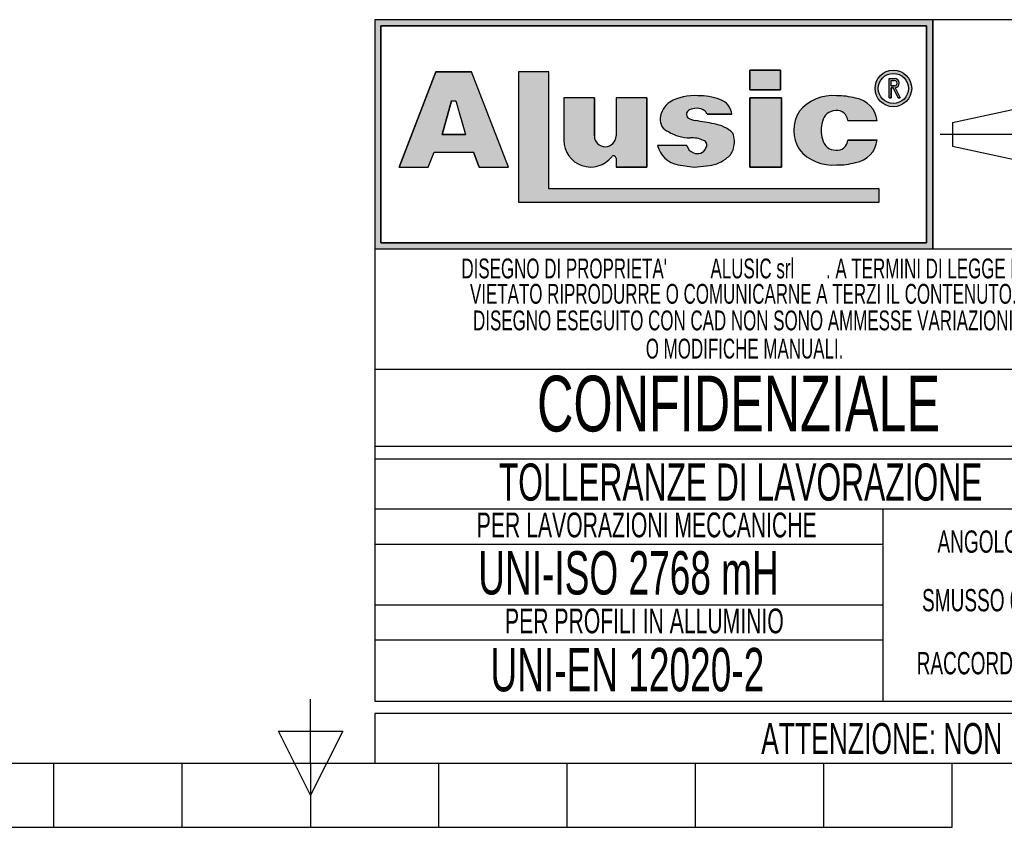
# Model space of a CAD drawing. Header units: millimetres. Extents: x 0 to 420, y 0 to 297.
# Tile 5 of 31: x 187 to 266, y 0 to 65. Entities that reach past the tile are written whole.
import ezdxf
from ezdxf.enums import TextEntityAlignment as Align

# ---------------------------------------------------------------- set-up
doc = ezdxf.new("R2010")
doc.units = ezdxf.units.MM
doc.linetypes.add('CENTERX2', pattern=[20.319999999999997, 12.7, -2.54, 2.54, -2.54])
doc.layers.add('CARTIGLIO', color=140, linetype='Continuous')
doc.styles.add('SLDTEXTSTYLE0', font='TXT', dxfattribs={"width": 0.6382978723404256})
doc.styles.add('SLDTEXTSTYLE1', font='TXT', dxfattribs={"width": 0.675})

# ---------------------------------------------------------------- blocks, each defined once
blk = doc.blocks.new('SW_NOTE_0_1')
at = {"layer": 'CARTIGLIO', "color": 0, "insert": (85.40558510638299, 3.222669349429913), "char_height": 2.5, "attachment_point": 2, "style": 'SLDTEXTSTYLE0'}
blk.add_mtext("ATTENZIONE: NON INTERPRETARE IL DISEGNO. IN CASO DI QUOTE MANCANTI O POCO CHIARE CONSULTARE L'UFFICIO TECNICO", dxfattribs=at)
blk = doc.blocks.new('SW_NOTE_0_14')
at = {"layer": 'CARTIGLIO', "color": 0, "insert": (6.67819148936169, 2.320321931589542), "char_height": 1.8, "attachment_point": 2, "style": 'SLDTEXTSTYLE0'}
blk.add_mtext("ANGOLO ±10'", dxfattribs=at)
blk = doc.blocks.new('SW_NOTE_0_15')
at = {"layer": 'CARTIGLIO', "color": 0, "insert": (23.93617021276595, 3.867203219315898), "char_height": 3, "attachment_point": 2, "style": 'SLDTEXTSTYLE0'}
blk.add_mtext('TOLLERANZE DI LAVORAZIONE', dxfattribs=at)
blk = doc.blocks.new('SW_NOTE_0_16')
at = {"layer": 'CARTIGLIO', "color": 0, "insert": (21.07265624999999, 5.800804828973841), "char_height": 4.500000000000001, "attachment_point": 2, "style": 'SLDTEXTSTYLE1'}
blk.add_mtext('CONFIDENZIALE', dxfattribs=at)
blk = doc.blocks.new('SW_NOTE_0_17')
at = {"layer": 'CARTIGLIO', "color": 0, "insert": (28.04255319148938, 2.062508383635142), "char_height": 1.6, "attachment_point": 2, "style": 'SLDTEXTSTYLE0'}
blk.add_mtext('DISEGNO ESEGUITO CON CAD NON SONO AMMESSE VARIAZIONI', dxfattribs=at)
blk = doc.blocks.new('SW_NOTE_0_18')
at = {"layer": 'CARTIGLIO', "color": 0, "insert": (27.3404255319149, 2.062508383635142), "char_height": 1.6, "attachment_point": 2, "style": 'SLDTEXTSTYLE0'}
blk.add_mtext('VIETATO RIPRODURRE O COMUNICARNE A TERZI IL CONTENUTO.', dxfattribs=at)
blk = doc.blocks.new('SW_NOTE_0_19')
at = {"layer": 'CARTIGLIO', "color": 0, "insert": (7.587765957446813, 2.320321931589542), "char_height": 1.8, "attachment_point": 2, "style": 'SLDTEXTSTYLE0'}
blk.add_mtext('SMUSSO 0.5x45°', dxfattribs=at)
blk = doc.blocks.new('SW_NOTE_0_20')
at = {"layer": 'CARTIGLIO', "color": 0, "insert": (10.40425531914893, 2.062508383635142), "char_height": 1.6, "attachment_point": 2, "style": 'SLDTEXTSTYLE0'}
blk.add_mtext('O MODIFICHE MANUALI.', dxfattribs=at)
blk = doc.blocks.new('SW_NOTE_0_21')
at = {"layer": 'CARTIGLIO', "color": 0, "char_height": 1.6, "attachment_point": 2, "style": 'SLDTEXTSTYLE0'}
for s, insert in [("DISEGNO DI PROPRIETA'", (10.27659574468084, 2.062508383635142)), ('ALUSIC srl', (25.45120500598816, 2.062508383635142)), (". A TERMINI DI LEGGE E'", (39.41078027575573, 2.062508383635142))]:
    blk.add_mtext(s, dxfattribs=dict(at, insert=insert))
blk = doc.blocks.new('SW_NOTE_0_22')
at = {"layer": 'CARTIGLIO', "color": 0, "insert": (8.569148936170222, 2.320321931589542), "char_height": 1.8, "attachment_point": 2, "style": 'SLDTEXTSTYLE0'}
blk.add_mtext('RACCORDO R 0.5', dxfattribs=at)
blk = doc.blocks.new('SW_NOTE_0_23')
at = {"layer": 'CARTIGLIO', "color": 0, "insert": (18.30319148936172, 2.578135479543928), "char_height": 2, "attachment_point": 2, "style": 'SLDTEXTSTYLE0'}
blk.add_mtext('PER LAVORAZIONI MECCANICHE', dxfattribs=at)
blk = doc.blocks.new('SW_NOTE_0_24')
at = {"layer": 'CARTIGLIO', "color": 0, "insert": (15.68484042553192, 4.511737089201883), "char_height": 3.5, "attachment_point": 2, "style": 'SLDTEXTSTYLE0'}
blk.add_mtext('UNI-ISO 2768 mH', dxfattribs=at)
blk = doc.blocks.new('SW_NOTE_0_25')
at = {"layer": 'CARTIGLIO', "color": 0, "insert": (13.85638297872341, 2.578135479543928), "char_height": 2, "attachment_point": 2, "style": 'SLDTEXTSTYLE0'}
blk.add_mtext('PER PROFILI IN ALLUMINIO', dxfattribs=at)
blk = doc.blocks.new('SW_NOTE_0_26')
at = {"layer": 'CARTIGLIO', "color": 0, "insert": (14.05585106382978, 4.511737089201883), "char_height": 3.5, "attachment_point": 2, "style": 'SLDTEXTSTYLE0'}
blk.add_mtext('UNI-EN 12020-2', dxfattribs=at)
blk = doc.blocks.new('Cartiglio ALUSIC')
at = {"layer": 'CARTIGLIO'}
h = blk.add_hatch(color=256, dxfattribs=at)
h.paths.add_polyline_path([(113.971100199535, 149.9990413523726), (113.971100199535, 131.4990413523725), (158.971100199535, 131.4990413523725), (158.971100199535, 149.9990413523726)], flags=0)
h.paths.add_polyline_path([(114.471100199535, 131.9990413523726), (114.471100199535, 149.4990413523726), (158.471100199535, 149.4990413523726), (158.471100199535, 131.9990413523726)], flags=0)
h = blk.add_hatch(color=256, dxfattribs=at)
h.paths.add_polyline_path([(118.292263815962, 138.1064632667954), (118.7611454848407, 139.3206628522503), (121.9303757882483, 139.3206628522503), (122.3992574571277, 138.1064632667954), (124.7510688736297, 138.1064632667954), (121.7833115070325, 145.7916640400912), (118.9082097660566, 145.7916640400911), (115.9404523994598, 138.1064632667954)], flags=0)
h.paths.add_polyline_path([(119.3961687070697, 140.7216809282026), (120.1708764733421, 143.4547391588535), (120.5206447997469, 143.4547391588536), (121.2953525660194, 140.721680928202)], flags=0)
for points in [[(128.0219401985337, 145.7956943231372), (125.5527056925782, 145.7956943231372), (125.5527056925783, 135.2696801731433), (154.6424359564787, 135.2696801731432), (154.6424359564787, 136.3597302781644), (128.0219401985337, 136.3597302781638)], [(144.2116339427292, 145.9308884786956), (144.2116339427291, 144.3245774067), (146.6985305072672, 144.3245774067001), (146.6985305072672, 145.9308884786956)], [(146.7838932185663, 143.6808359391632), (144.2116339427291, 143.6808359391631), (144.2116339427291, 138.1064632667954), (146.7838932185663, 138.1064632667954)]]:
    blk.add_hatch(color=256, dxfattribs=at).paths.add_polyline_path(points, flags=0)
h = blk.add_hatch(color=256, dxfattribs=at)
edge = h.paths.add_edge_path(flags=0)
edge.add_arc((155.7921827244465, 144.4510199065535), 1.479868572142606, 0, 360)
edge = h.paths.add_edge_path(flags=0)
edge.add_arc((155.7921827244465, 144.4510199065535), 1.214864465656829, 0, 360)
h = blk.add_hatch(color=256, dxfattribs=at)
edge = h.paths.add_edge_path(flags=0)
edge.add_arc((155.8903200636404, 144.8676091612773), 0.3723980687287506, 277.1406326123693, 450.0000000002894)
edge.add_line((155.8903200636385, 145.240007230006), (155.450204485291, 145.240007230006))
edge.add_line((155.450204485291, 145.240007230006), (155.450204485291, 143.6880606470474))
edge.add_line((155.450204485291, 143.6880606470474), (155.605611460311, 143.6880606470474))
edge.add_line((155.605611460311, 143.6880606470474), (155.605611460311, 144.4952110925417))
edge.add_line((155.605611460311, 144.4952110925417), (155.764003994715, 144.4952110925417))
edge.add_line((155.764003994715, 144.4952110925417), (156.171212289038, 143.6880606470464))
edge.add_line((156.171212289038, 143.6880606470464), (156.3452765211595, 143.6880606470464))
edge.add_line((156.3452765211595, 143.6880606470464), (155.9366110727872, 144.4980993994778))
edge = h.paths.add_edge_path(flags=0)
edge.add_line((155.6056114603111, 145.0846002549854), (155.8903200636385, 145.0846002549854))
edge.add_arc((155.8903200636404, 144.8676091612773), 0.2169910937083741, -90.00000000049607, 90.00000000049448, ccw=False)
edge.add_line((155.8903200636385, 144.6506180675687), (155.6056114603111, 144.6506180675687))
edge.add_line((155.6056114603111, 144.6506180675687), (155.6056114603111, 145.0846002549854))
h = blk.add_hatch(color=256, dxfattribs=at)
edge = h.paths.add_edge_path(flags=0)
edge.add_line((139.7219511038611, 138.0874905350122), (140.9616140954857, 138.2313935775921))
edge.add_arc((140.6251358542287, 140.9172664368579), 2.706867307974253, 277.1406456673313, 311.0032214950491)
edge.add_arc((141.7459062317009, 139.8536948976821), 1.178212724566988, 303.7868133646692, 347.8980612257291)
edge.add_arc((141.0550130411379, 140.1458147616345), 1.920162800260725, 343.6935231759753, 381.4193527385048)
edge.add_arc((140.9170023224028, 138.8528855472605), 2.77207698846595, 46.00269433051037, 81.25096772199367)
edge.add_arc((133.1604335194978, 99.54681763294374), 42.8338661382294, 78.993004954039, 81.01866969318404)
edge.add_arc((140.0875549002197, 143.5111497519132), 1.672976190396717, 238.77709912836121, 261.74465207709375, ccw=False)
edge.add_arc((139.511171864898, 142.3534770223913), 0.3988810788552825, 114.64010585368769, 223.1865854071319, ccw=False)
edge.add_arc((139.9292750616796, 141.471492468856), 1.374925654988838, 90.51660503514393, 115.15343256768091, ccw=False)
edge.add_arc((139.978971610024, 141.8617877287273), 0.986530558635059, 50.69488274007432, 93.60864602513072, ccw=False)
edge.add_arc((140.2656634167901, 142.2302567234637), 0.519939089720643, 14.547573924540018, 49.4198797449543, ccw=False)
edge.add_line((140.7689329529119, 142.3608569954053), (142.7634621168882, 142.3608569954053))
edge.add_arc((141.3534729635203, 142.2214802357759), 1.416861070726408, 5.645321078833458, 71.38339334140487)
edge.add_arc((140.0918708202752, 138.6413140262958), 5.212710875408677, 70.80435731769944, 90.86664277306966)
edge.add_arc((139.6876943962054, 140.01898057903), 3.848224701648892, 85.15036290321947, 119.9120405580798)
edge.add_arc((138.7589405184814, 141.8826763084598), 1.774008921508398, 123.9309471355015, 174.9914571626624)
edge.add_arc((138.007121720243, 141.9227892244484), 1.021881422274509, 173.5516105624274, 249.3813116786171)
edge.add_arc((139.4480837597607, 143.8857829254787), 3.430150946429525, 238.3320469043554, 269.1908231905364)
edge.add_arc((139.5671105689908, 138.3083973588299), 2.154096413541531, 64.99796384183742, 94.45891481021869, ccw=False)
edge.add_arc((140.3551381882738, 139.8813550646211), 0.398545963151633, -35.586121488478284, 72.11412463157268, ccw=False)
edge.add_arc((139.9862171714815, 139.9393420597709), 0.7512299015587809, 245.201083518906, 337.29941344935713, ccw=False)
edge.add_arc((139.934335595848, 140.0154535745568), 0.8024620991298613, 192.5591591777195, 250.8523518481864, ccw=False)
edge.add_line((139.1510748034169, 139.8409601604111), (136.768183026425, 139.8409601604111))
edge.add_arc((138.8654850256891, 140.4022414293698), 2.1711085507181, 194.9824340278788, 258.3364147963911)
edge.add_line((138.4265630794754, 138.2759630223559), (139.7219511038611, 138.0874905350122))
h = blk.add_hatch(color=256, dxfattribs=at)
edge = h.paths.add_edge_path(flags=0)
edge.add_arc((151.1448446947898, 140.5631500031), 1.095489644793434, 191.1589777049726, 269.9285492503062, ccw=False)
edge.add_arc((152.2932291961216, 141.066632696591), 2.335462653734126, 162.1599290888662, 197.8400709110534, ccw=False)
edge.add_arc((151.1448446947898, 141.5701153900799), 1.095489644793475, 90.07145075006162, 168.8410222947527, ccw=False)
edge.add_arc((151.2517282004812, 141.8150308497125), 0.8574339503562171, 2.566657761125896, 97.25285314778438, ccw=False)
edge.add_line((152.108301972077, 141.8534281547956), (154.4848142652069, 141.8534281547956))
edge.add_arc((152.4212904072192, 141.6061501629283), 2.078287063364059, 6.833333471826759, 81.00039250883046)
edge.add_arc((151.336234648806, 138.6914263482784), 5.163706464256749, 74.1517675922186, 91.31975036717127)
edge.add_arc((150.8738064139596, 140.4366829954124), 3.434301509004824, 84.25969198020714, 140.8312604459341)
edge.add_arc((150.5707293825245, 141.0666326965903), 2.817144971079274, 146.8823062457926, 213.1176937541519)
edge.add_arc((150.87380641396, 141.6965823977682), 3.434301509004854, 219.1687395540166, 275.7403080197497)
edge.add_arc((151.3362346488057, 143.4418390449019), 5.163706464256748, 268.6802496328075, 285.8482324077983)
edge.add_arc((152.4212904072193, 140.5271152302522), 2.078287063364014, 278.9996074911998, 353.1666665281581)
edge.add_line((154.4848142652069, 140.2798372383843), (152.1083019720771, 140.2798372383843))
edge.add_arc((151.2517282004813, 140.3182345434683), 0.8574339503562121, 262.7471468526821, 357.4333422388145, ccw=False)
h = blk.add_hatch(color=256, dxfattribs=at)
edge = h.paths.add_edge_path(flags=0)
edge.add_arc((132.5578484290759, 140.6186164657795), 0.8721260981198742, 180, 360, ccw=False)
edge.add_line((131.6857223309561, 140.6186164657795), (131.6857223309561, 143.6808359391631))
edge.add_line((131.6857223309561, 143.6808359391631), (129.2243885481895, 143.6808359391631))
edge.add_line((129.2243885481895, 143.6808359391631), (129.2243885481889, 140.2640777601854))
edge.add_arc((131.3820030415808, 140.2640777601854), 2.157614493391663, 180, 321.9680973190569)
edge.add_arc((133.2350345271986, 138.8146685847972), 0.1949400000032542, 3.751097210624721e-10, 141.9680973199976, ccw=False)
edge.add_line((133.4299745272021, 138.8146685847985), (133.4299745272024, 138.106463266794))
edge.add_line((133.4299745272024, 138.106463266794), (135.91068894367, 138.106463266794))
edge.add_line((135.91068894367, 138.106463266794), (135.9106889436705, 143.6808359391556))
edge.add_line((135.9106889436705, 143.6808359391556), (133.4299745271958, 143.6808359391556))
edge.add_line((133.4299745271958, 143.6808359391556), (133.4299745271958, 140.6186164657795))
for p, q in [((113.971100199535, 149.9990413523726), (113.971100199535, 131.4990413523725)), ((113.971100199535, 149.9990413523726), (113.971100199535, 94.99904135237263)), ((173.971100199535, 149.9990413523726), (113.971100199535, 149.9990413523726)), ((158.971100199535, 149.9990413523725), (113.971100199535, 149.9990413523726)), ((113.971100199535, 149.9990413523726), (113.971100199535, 131.4990413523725)), ((113.971100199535, 149.9990413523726), (113.971100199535, 115.5498549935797)), ((114.471100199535, 131.9990413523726), (114.471100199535, 149.4990413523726)), ((114.471100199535, 149.4990413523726), (114.471100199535, 131.9990413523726)), ((114.471100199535, 149.4990413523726), (158.471100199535, 149.4990413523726)), ((158.471100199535, 149.4990413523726), (114.471100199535, 149.4990413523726)), ((158.471100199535, 149.4990413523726), (158.471100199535, 131.9990413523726)), ((158.471100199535, 131.9990413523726), (158.471100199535, 149.4990413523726)), ((158.971100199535, 131.4990413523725), (158.971100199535, 149.9990413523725)), ((158.971100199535, 149.9990413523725), (158.971100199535, 131.4990413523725)), ((118.9082097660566, 145.7916640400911), (115.9404523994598, 138.1064632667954)), ((115.9404523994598, 138.1064632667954), (118.9082097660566, 145.7916640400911)), ((121.7833115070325, 145.7916640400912), (118.9082097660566, 145.7916640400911)), ((118.9082097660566, 145.7916640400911), (121.7833115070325, 145.7916640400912)), ((124.7510688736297, 138.1064632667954), (121.7833115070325, 145.7916640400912)), ((124.7510688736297, 138.1064632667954), (121.7833115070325, 145.7916640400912)), ((128.0219401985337, 145.7956943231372), (125.5527056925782, 145.7956943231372)), ((125.5527056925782, 145.7956943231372), (125.5527056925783, 135.2696801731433)), ((128.0219401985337, 145.7956943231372), (125.5527056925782, 145.7956943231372)), ((125.5527056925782, 145.7956943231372), (125.5527056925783, 135.2696801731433)), ((128.0219401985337, 136.3597302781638), (128.0219401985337, 145.7956943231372)), ((128.0219401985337, 136.3597302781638), (128.0219401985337, 145.7956943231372)), ((146.6985305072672, 145.9308884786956), (144.2116339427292, 145.9308884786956)), ((144.2116339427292, 145.9308884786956), (144.2116339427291, 144.3245774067)), ((144.2116339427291, 144.3245774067), (144.2116339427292, 145.9308884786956)), ((144.2116339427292, 145.9308884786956), (146.6985305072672, 145.9308884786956)), ((146.6985305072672, 145.9308884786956), (146.6985305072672, 144.3245774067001)), ((146.6985305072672, 144.3245774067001), (146.6985305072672, 145.9308884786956)), ((155.450204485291, 143.6880606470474), (155.450204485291, 145.240007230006)), ((155.450204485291, 143.6880606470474), (155.450204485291, 145.240007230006)), ((155.450204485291, 145.240007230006), (155.8903200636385, 145.240007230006)), ((155.450204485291, 145.240007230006), (155.8903200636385, 145.240007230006)), ((155.6056114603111, 145.0846002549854), (155.8903200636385, 145.0846002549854)), ((155.6056114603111, 144.6506180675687), (155.6056114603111, 145.0846002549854)), ((155.6056114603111, 144.6506180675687), (155.6056114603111, 145.0846002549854)), ((155.6056114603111, 145.0846002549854), (155.8903200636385, 145.0846002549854)), ((155.6056114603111, 144.6506180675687), (155.8903200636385, 144.6506180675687)), ((155.8903200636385, 144.6506180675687), (155.6056114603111, 144.6506180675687)), ((144.2116339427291, 144.3245774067), (146.6985305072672, 144.3245774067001)), ((146.6985305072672, 144.3245774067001), (144.2116339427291, 144.3245774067)), ((155.605611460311, 144.4952110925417), (155.605611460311, 143.6880606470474)), ((155.605611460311, 143.6880606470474), (155.605611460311, 144.4952110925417)), ((155.764003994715, 144.4952110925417), (155.605611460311, 144.4952110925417)), ((155.605611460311, 144.4952110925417), (155.764003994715, 144.4952110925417)), ((156.171212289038, 143.6880606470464), (155.764003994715, 144.4952110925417)), ((155.764003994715, 144.4952110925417), (156.171212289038, 143.6880606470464)), ((155.9366110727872, 144.4980993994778), (156.3452765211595, 143.6880606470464)), ((155.9366110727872, 144.4980993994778), (156.3452765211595, 143.6880606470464)), ((119.3961687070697, 140.7216809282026), (120.1708764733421, 143.4547391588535)), ((120.1708764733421, 143.4547391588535), (119.3961687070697, 140.7216809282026)), ((120.1708764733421, 143.4547391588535), (120.5206447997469, 143.4547391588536)), ((120.1708764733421, 143.4547391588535), (120.5206447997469, 143.4547391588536)), ((120.5206447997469, 143.4547391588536), (121.2953525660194, 140.721680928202)), ((120.5206447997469, 143.4547391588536), (121.2953525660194, 140.721680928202)), ((129.2243885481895, 143.6808359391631), (129.2243885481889, 140.2640777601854)), ((131.6857223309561, 143.6808359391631), (129.2243885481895, 143.6808359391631)), ((131.6857223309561, 143.6808359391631), (129.2243885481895, 143.6808359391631)), ((129.2243885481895, 143.6808359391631), (129.2243885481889, 140.2640777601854)), ((131.6857223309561, 140.6186164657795), (131.6857223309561, 143.6808359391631)), ((131.6857223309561, 143.6808359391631), (131.6857223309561, 140.6186164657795)), ((135.9106889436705, 143.6808359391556), (133.4299745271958, 143.6808359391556)), ((133.4299745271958, 143.6808359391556), (133.4299745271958, 140.6186164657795)), ((133.4299745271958, 143.6808359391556), (133.4299745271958, 140.6186164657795)), ((135.9106889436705, 143.6808359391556), (133.4299745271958, 143.6808359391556)), ((135.9106889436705, 143.6808359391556), (135.91068894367, 138.106463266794)), ((135.91068894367, 138.106463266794), (135.9106889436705, 143.6808359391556)), ((146.7838932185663, 143.6808359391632), (144.2116339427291, 143.6808359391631)), ((144.2116339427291, 143.6808359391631), (144.2116339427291, 138.1064632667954)), ((144.2116339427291, 143.6808359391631), (146.7838932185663, 143.6808359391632)), ((144.2116339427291, 138.1064632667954), (144.2116339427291, 143.6808359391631)), ((146.7838932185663, 138.1064632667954), (146.7838932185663, 143.6808359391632)), ((146.7838932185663, 143.6808359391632), (146.7838932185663, 138.1064632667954)), ((155.450204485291, 143.6880606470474), (155.605611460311, 143.6880606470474)), ((155.605611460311, 143.6880606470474), (155.450204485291, 143.6880606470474)), ((156.171212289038, 143.6880606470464), (156.3452765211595, 143.6880606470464)), ((156.3452765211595, 143.6880606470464), (156.171212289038, 143.6880606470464)), ((140.7689329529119, 142.3608569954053), (142.7634621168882, 142.3608569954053)), ((142.7634621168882, 142.3608569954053), (140.7689329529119, 142.3608569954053)), ((160.5624374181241, 141.7060810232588), (166.0550106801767, 142.8872795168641)), ((152.108301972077, 141.8534281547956), (154.4848142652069, 141.8534281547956)), ((152.108301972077, 141.8534281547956), (154.4848142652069, 141.8534281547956)), ((160.5624374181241, 141.7060810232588), (160.5624374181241, 139.7920016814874)), ((121.2953525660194, 140.721680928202), (119.3961687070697, 140.7216809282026)), ((119.3961687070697, 140.7216809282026), (121.2953525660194, 140.721680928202)), ((139.1510748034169, 139.8409601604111), (136.768183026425, 139.8409601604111)), ((139.1510748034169, 139.8409601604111), (136.768183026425, 139.8409601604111)), ((154.4848142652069, 140.2798372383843), (152.1083019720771, 140.2798372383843)), ((152.1083019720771, 140.2798372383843), (154.4848142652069, 140.2798372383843)), ((160.5624374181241, 139.7920016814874), (166.0550106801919, 138.6108031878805)), ((118.292263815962, 138.1064632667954), (118.7611454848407, 139.3206628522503)), ((118.292263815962, 138.1064632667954), (118.7611454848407, 139.3206628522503)), ((118.7611454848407, 139.3206628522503), (121.9303757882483, 139.3206628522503)), ((118.7611454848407, 139.3206628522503), (121.9303757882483, 139.3206628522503)), ((122.3992574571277, 138.1064632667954), (121.9303757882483, 139.3206628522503)), ((121.9303757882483, 139.3206628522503), (122.3992574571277, 138.1064632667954)), ((133.4299745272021, 138.8146685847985), (133.4299745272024, 138.106463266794)), ((133.4299745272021, 138.8146685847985), (133.4299745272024, 138.106463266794)), ((138.4265630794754, 138.2759630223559), (139.7219511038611, 138.0874905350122)), ((138.4265630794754, 138.2759630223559), (139.7219511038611, 138.0874905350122)), ((139.7219511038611, 138.0874905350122), (140.9616140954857, 138.2313935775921)), ((139.7219511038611, 138.0874905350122), (140.9616140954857, 138.2313935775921)), ((115.9404523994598, 138.1064632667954), (118.292263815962, 138.1064632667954)), ((115.9404523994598, 138.1064632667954), (118.292263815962, 138.1064632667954)), ((122.3992574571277, 138.1064632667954), (124.7510688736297, 138.1064632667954)), ((122.3992574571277, 138.1064632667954), (124.7510688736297, 138.1064632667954)), ((133.4299745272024, 138.106463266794), (135.91068894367, 138.106463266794)), ((135.91068894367, 138.106463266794), (133.4299745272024, 138.106463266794)), ((144.2116339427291, 138.1064632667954), (146.7838932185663, 138.1064632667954)), ((146.7838932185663, 138.1064632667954), (144.2116339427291, 138.1064632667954)), ((154.6424359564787, 136.3597302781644), (128.0219401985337, 136.3597302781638)), ((154.6424359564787, 136.3597302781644), (128.0219401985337, 136.3597302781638)), ((154.6424359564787, 135.2696801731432), (154.6424359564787, 136.3597302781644)), ((154.6424359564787, 135.2696801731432), (154.6424359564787, 136.3597302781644)), ((125.5527056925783, 135.2696801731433), (154.6424359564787, 135.2696801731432)), ((125.5527056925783, 135.2696801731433), (154.6424359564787, 135.2696801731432)), ((158.471100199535, 131.9990413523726), (114.471100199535, 131.9990413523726)), ((114.471100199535, 131.9990413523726), (158.471100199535, 131.9990413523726)), ((113.971100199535, 131.4990413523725), (158.971100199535, 131.4990413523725)), ((113.971100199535, 131.4990413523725), (173.971100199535, 131.4990413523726)), ((173.971100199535, 121.7636603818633), (113.971100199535, 121.7636603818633)), ((173.971100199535, 115.5498549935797), (113.971100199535, 115.5498549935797)), ((113.971100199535, 114.5498549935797), (173.971100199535, 114.5498549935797)), ((113.971100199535, 114.5498549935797), (113.971100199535, 94.99904135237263)), ((173.9571410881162, 110.4900006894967), (113.9571410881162, 110.4900006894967)), ((154.9806365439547, 94.99904135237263), (154.9806365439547, 110.4900006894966)), ((113.971100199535, 107.6716313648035), (154.9806365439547, 107.6716313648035)), ((154.9806365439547, 102.7445210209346), (113.971100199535, 102.7445210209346)), ((113.9850593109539, 99.96496483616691), (154.9945956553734, 99.96496483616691)), ((113.971100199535, 94.99904135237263), (173.971100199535, 94.99904135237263)), ((313.621100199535, 93.99904135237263), (113.971100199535, 93.99904135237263)), ((113.971100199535, 93.99904135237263), (113.971100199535, 89.99904135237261)), ((113.971100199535, 89.99904135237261), (313.621100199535, 89.99904135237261))]:
    blk.add_line(p, q, dxfattribs=at)
at = {"layer": 'CARTIGLIO', "linetype": 'CENTERX2'}
blk.add_line((159.5584198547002, 140.749041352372), (173.3837805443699, 140.749041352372), dxfattribs=at)
at = {"layer": 'CARTIGLIO', "linetype": 'Continuous'}
blk.add_line((113.9695322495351, 89.99904135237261), (313.621100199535, 89.99904135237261), dxfattribs=at)
at = {"layer": 'CARTIGLIO'}
for radius in [1.479868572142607, 1.479868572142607, 1.214864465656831, 1.214864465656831]:
    blk.add_circle((155.7921827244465, 144.4510199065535), radius, dxfattribs=at)
for centre, radius, start, end in [((155.8903200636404, 144.8676091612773), 0.3723980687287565, 277.1406326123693, 90.00000000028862), ((155.8903200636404, 144.8676091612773), 0.3723980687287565, 277.1406326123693, 90.00000000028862), ((155.8903200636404, 144.8676091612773), 0.2169910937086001, 269.9999999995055, 90.00000000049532), ((155.8903200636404, 144.8676091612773), 0.2169910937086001, 269.9999999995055, 90.00000000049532), ((139.6876943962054, 140.01898057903), 3.848224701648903, 85.15036290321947, 119.9120405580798), ((139.6876943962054, 140.01898057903), 3.848224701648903, 85.15036290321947, 119.9120405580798), ((140.0918708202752, 138.6413140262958), 5.212710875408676, 70.80435731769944, 90.86664277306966), ((140.0918708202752, 138.6413140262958), 5.212710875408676, 70.80435731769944, 90.86664277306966), ((150.8738064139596, 140.4366829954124), 3.434301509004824, 84.25969198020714, 140.8312604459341), ((150.8738064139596, 140.4366829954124), 3.434301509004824, 84.25969198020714, 140.8312604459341), ((151.336234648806, 138.6914263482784), 5.163706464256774, 74.1517675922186, 91.31975036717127), ((151.336234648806, 138.6914263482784), 5.163706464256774, 74.1517675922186, 91.31975036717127), ((138.7589405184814, 141.8826763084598), 1.774008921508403, 123.9309471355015, 174.9914571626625), ((138.7589405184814, 141.8826763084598), 1.774008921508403, 123.9309471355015, 174.9914571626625), ((141.3534729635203, 142.2214802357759), 1.416861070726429, 5.645321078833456, 71.38339334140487), ((141.3534729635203, 142.2214802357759), 1.416861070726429, 5.645321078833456, 71.38339334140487), ((152.4212904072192, 141.6061501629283), 2.078287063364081, 6.833333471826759, 81.00039250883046), ((152.4212904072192, 141.6061501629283), 2.078287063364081, 6.833333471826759, 81.00039250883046), ((139.511171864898, 142.3534770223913), 0.3988810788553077, 114.6401058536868, 223.1865854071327), ((139.511171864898, 142.3534770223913), 0.3988810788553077, 114.6401058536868, 223.1865854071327), ((139.9292750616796, 141.471492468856), 1.374925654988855, 90.51660503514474, 115.1534325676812), ((139.9292750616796, 141.471492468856), 1.374925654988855, 90.51660503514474, 115.1534325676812), ((139.978971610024, 141.8617877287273), 0.9865305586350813, 50.69488274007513, 93.60864602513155), ((139.978971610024, 141.8617877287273), 0.9865305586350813, 50.69488274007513, 93.60864602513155), ((140.2656634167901, 142.2302567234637), 0.5199390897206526, 14.5475739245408, 49.41987974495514), ((140.2656634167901, 142.2302567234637), 0.5199390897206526, 14.5475739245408, 49.41987974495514), ((150.5707293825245, 141.0666326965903), 2.81714497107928, 146.8823062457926, 213.1176937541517), ((150.5707293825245, 141.0666326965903), 2.81714497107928, 146.8823062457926, 213.1176937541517), ((151.1448446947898, 141.5701153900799), 1.095489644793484, 90.07145075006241, 168.8410222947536), ((151.1448446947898, 141.5701153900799), 1.095489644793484, 90.07145075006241, 168.8410222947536), ((151.2517282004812, 141.8150308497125), 0.8574339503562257, 2.566657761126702, 97.25285314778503), ((151.2517282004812, 141.8150308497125), 0.8574339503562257, 2.566657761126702, 97.25285314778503), ((138.007121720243, 141.9227892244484), 1.021881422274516, 173.5516105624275, 249.381311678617), ((138.007121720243, 141.9227892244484), 1.021881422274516, 173.5516105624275, 249.381311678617), ((140.0875549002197, 143.5111497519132), 1.672976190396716, 238.777099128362, 261.7446520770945), ((140.0875549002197, 143.5111497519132), 1.672976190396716, 238.777099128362, 261.7446520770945), ((133.1604335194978, 99.54681763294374), 42.83386613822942, 78.993004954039, 81.01866969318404), ((133.1604335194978, 99.54681763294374), 42.83386613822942, 78.993004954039, 81.01866969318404), ((140.9170023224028, 138.8528855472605), 2.77207698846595, 46.00269433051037, 81.25096772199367), ((140.9170023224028, 138.8528855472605), 2.77207698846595, 46.00269433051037, 81.25096772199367), ((152.2932291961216, 141.066632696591), 2.335462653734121, 162.159929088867, 197.8400709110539), ((152.2932291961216, 141.066632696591), 2.335462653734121, 162.159929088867, 197.8400709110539), ((132.5578484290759, 140.6186164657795), 0.8721260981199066, 180, 0), ((132.5578484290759, 140.6186164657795), 0.8721260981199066, 180, 0), ((139.4480837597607, 143.8857829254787), 3.430150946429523, 238.3320469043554, 269.1908231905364), ((139.4480837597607, 143.8857829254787), 3.430150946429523, 238.3320469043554, 269.1908231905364), ((141.0550130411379, 140.1458147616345), 1.920162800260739, 343.6935231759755, 21.41935273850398), ((141.0550130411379, 140.1458147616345), 1.920162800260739, 343.6935231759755, 21.41935273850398), ((131.3820030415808, 140.2640777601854), 2.157614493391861, 180, 321.9680973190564), ((131.3820030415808, 140.2640777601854), 2.157614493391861, 180, 321.9680973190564), ((138.8654850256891, 140.4022414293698), 2.171108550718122, 194.9824340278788, 258.3364147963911), ((138.8654850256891, 140.4022414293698), 2.171108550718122, 194.9824340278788, 258.3364147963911), ((139.934335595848, 140.0154535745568), 0.8024620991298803, 192.5591591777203, 250.8523518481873), ((139.934335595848, 140.0154535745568), 0.8024620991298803, 192.5591591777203, 250.8523518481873), ((139.5671105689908, 138.3083973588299), 2.154096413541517, 64.99796384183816, 94.45891481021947), ((139.5671105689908, 138.3083973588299), 2.154096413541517, 64.99796384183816, 94.45891481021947), ((140.3551381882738, 139.8813550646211), 0.398545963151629, 324.4138785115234, 72.11412463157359), ((140.3551381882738, 139.8813550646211), 0.398545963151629, 324.4138785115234, 72.11412463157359), ((151.1448446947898, 140.5631500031), 1.095489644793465, 191.1589777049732, 269.9285492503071), ((151.1448446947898, 140.5631500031), 1.095489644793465, 191.1589777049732, 269.9285492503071), ((151.2517282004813, 140.3182345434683), 0.8574339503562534, 262.7471468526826, 357.4333422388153), ((151.2517282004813, 140.3182345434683), 0.8574339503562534, 262.7471468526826, 357.4333422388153), ((152.4212904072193, 140.5271152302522), 2.078287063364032, 278.9996074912, 353.1666665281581), ((152.4212904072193, 140.5271152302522), 2.078287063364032, 278.9996074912, 353.1666665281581), ((133.2350345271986, 138.8146685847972), 0.1949400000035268, 3.759104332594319e-10, 141.9680973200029), ((133.2350345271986, 138.8146685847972), 0.1949400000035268, 3.759104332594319e-10, 141.9680973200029), ((139.9862171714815, 139.9393420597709), 0.7512299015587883, 245.2010835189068, 337.2994134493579), ((139.9862171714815, 139.9393420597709), 0.7512299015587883, 245.2010835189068, 337.2994134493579), ((141.7459062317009, 139.8536948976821), 1.178212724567, 303.7868133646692, 347.8980612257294), ((141.7459062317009, 139.8536948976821), 1.178212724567, 303.7868133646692, 347.8980612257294), ((150.87380641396, 141.6965823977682), 3.434301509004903, 219.1687395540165, 275.7403080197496), ((150.87380641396, 141.6965823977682), 3.434301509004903, 219.1687395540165, 275.7403080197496), ((140.6251358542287, 140.9172664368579), 2.706867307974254, 277.1406456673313, 311.0032214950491), ((140.6251358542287, 140.9172664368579), 2.706867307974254, 277.1406456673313, 311.0032214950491), ((151.3362346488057, 143.4418390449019), 5.163706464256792, 268.6802496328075, 285.8482324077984), ((151.3362346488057, 143.4418390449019), 5.163706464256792, 268.6802496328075, 285.8482324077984)]:
    blk.add_arc(centre, radius, start, end, dxfattribs=at)
at = {"layer": 'CARTIGLIO', "color": 140}
for name, p in [('SW_NOTE_0_21', (118.9711016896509, 128.6603244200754)), ('SW_NOTE_0_18', (116.3533271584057, 126.6141659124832)), ('SW_NOTE_0_17', (115.6355512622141, 124.4682551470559)), ('SW_NOTE_0_20', (133.3899886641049, 122.1920407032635)), ('SW_NOTE_0_16', (122.2362996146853, 115.4679531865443)), ('SW_NOTE_0_15', (119.5374520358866, 110.3183836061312)), ('SW_NOTE_0_23', (117.6003680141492, 107.6481432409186)), ('SW_NOTE_0_14', (157.5950277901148, 106.4612057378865)), ('SW_NOTE_0_24', (118.7522918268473, 102.6005131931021)), ('SW_NOTE_0_19', (156.6725276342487, 101.7341689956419)), ('SW_NOTE_0_25', (121.8587729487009, 99.90266357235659)), ('SW_NOTE_0_26', (120.2859705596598, 94.78943414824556)), ('SW_NOTE_0_22', (155.6312777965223, 96.6517264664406)), ('SW_NOTE_0_1', (127.6311861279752, 90.01640253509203))]:
    blk.add_blockref(name, p, dxfattribs=at)
at = {"layer": 'CARTIGLIO', "color": 140, "style": 'SLDTEXTSTYLE0', "width": 0.6382978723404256}
for tag, height, p in [('AUTOATTR1', 3.5, (223.449403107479, 133.7003798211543)), ('AUTOATTR2', 3.5, (221.9290871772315, 127.4217635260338)), ('AUTOATTR11', 3.5, (223.1430107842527, 121.4105734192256)), ('AUTOATTR8', 4, (219.2444208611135, 110.0025032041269)), ('AUTOATTR9', 4, (218.1221976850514, 100.4234402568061)), ('AUTOATTR0', 4, (249.0325362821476, 100.3118048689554))]:
    blk.add_attdef(tag, text='', height=height, dxfattribs=at).set_placement(p, align=Align.TOP_CENTER)
at = {"layer": 'CARTIGLIO', "color": 140}
for tag in ['AUTOATTR13', 'AUTOATTR12', 'AUTOATTR10', 'AUTOATTR7', 'AUTOATTR6', 'AUTOATTR5', 'AUTOATTR4', 'AUTOATTR3']:
    blk.add_attdef(tag, (0, 0), '', height=4, dxfattribs=at)

msp = doc.modelspace()

# ---------------------------------------------------------------- linework, layer by layer
at = {"layer": 'CARTIGLIO', "linetype": 'Continuous'}
for p, q in [((210.0037561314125, 5.171001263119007), (210.0037561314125, 10.34521728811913)), ((207.4166481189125, 7.758109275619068), (212.5908641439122, 7.758109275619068)), ((210.0037561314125, 2.583893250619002), (207.4166481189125, 7.758109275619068)), ((212.5908641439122, 7.758109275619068), (210.0037561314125, 2.583893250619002)), ((5.180115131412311, 5.171001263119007), (414.8273971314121, 5.171001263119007)), ((189.3068920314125, -0.003214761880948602), (189.3068920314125, 5.171001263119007)), ((199.6553240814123, -0.003214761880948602), (199.6553240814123, 5.171001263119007)), ((210.0037561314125, 5.171001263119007), (210.0037561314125, -0.003214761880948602)), ((215.1758291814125, 5.171001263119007), (414.8273971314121, 5.171001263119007)), ((220.3521881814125, -0.003214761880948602), (220.3521881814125, 5.171001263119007)), ((230.7006202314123, -0.003214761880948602), (230.7006202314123, 5.171001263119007)), ((241.0490522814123, -0.003214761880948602), (241.0490522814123, 5.171001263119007)), ((251.3974843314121, -0.003214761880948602), (251.3974843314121, 5.171001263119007)), ((261.7459163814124, -0.003214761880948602), (261.7459163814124, 5.171001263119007)), ((158.2615958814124, -0.003214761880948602), (261.7459163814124, -0.003214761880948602))]:
    msp.add_line(p, q, dxfattribs=at)
at = {"layer": 'CARTIGLIO'}
msp.add_line((215.1773971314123, 5.171001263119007), (414.8273971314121, 5.171001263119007), dxfattribs=at)

# ---------------------------------------------------------------- block references
msp.add_blockref('Cartiglio ALUSIC', (101.206296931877, -84.82804008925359), dxfattribs=at)

doc.saveas('drawing.dxf')
